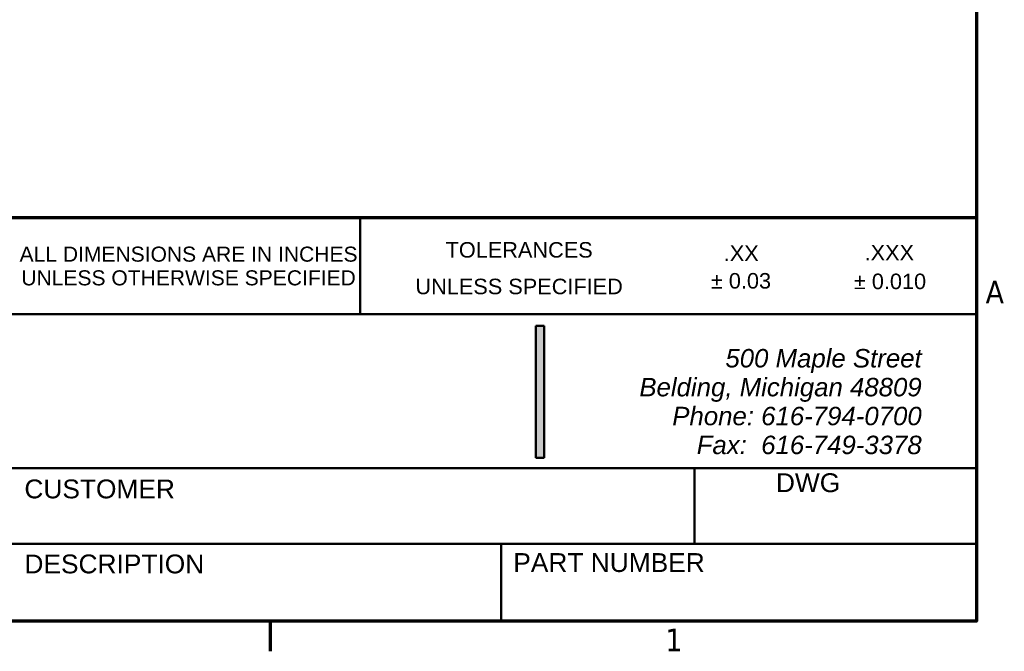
# Model space of a CAD drawing. Header units: inches. Extents: x 0.2 to 50.9, y 0.9 to 32.1.
# Tile 56 of 95: x 42.6 to 50.5, y 1.3 to 6.3. Entities that reach past the tile are written whole.
import ezdxf
from ezdxf.enums import TextEntityAlignment as Align

# ---------------------------------------------------------------- set-up
doc = ezdxf.new("R2010")
doc.units = ezdxf.units.IN
doc.header["$LTSCALE"] = 1.5
doc.header["$MEASUREMENT"] = 0
for name, color, linetype, lineweight in [('Border (ANSI)', 7, 'Continuous', 70), ('Hatch (ANSI)', 7, 'Continuous', 18), ('TITLE', 7, 'Continuous', 9), ('Title (ANSI)', 7, 'Continuous', 50)]:
    doc.layers.add(name, color=color, linetype=linetype, lineweight=lineweight)
doc.styles.add('ITALIC_187', font='arial.ttf')
doc.styles.add('Note Text (ANSI)', font='tahoma.ttf')
doc.styles.get("Standard").update_dxf_attribs({"font": 'arial.ttf'})
doc.styles.add('Text Style10', font='arial.ttf')

# ---------------------------------------------------------------- blocks, each defined once
blk = doc.blocks.new('Borders Default Border')
at = {"layer": 'Border (ANSI)'}
blk.add_line((29.75, 1), (29.75, 0.84), dxfattribs=at)
at = {"layer": 'Border (ANSI)', "flags": 128}
blk.add_lwpolyline([(0.5, 1), (0.5, 21), (33.5, 21), (33.5, 1), (0.5, 1)], dxfattribs=at)
at = {"layer": 'Border (ANSI)', "char_height": 0.12, "attachment_point": 7, "style": 'Note Text (ANSI)'}
for s, insert in [('A', (33.549, 2.69)), ('1', (31.8479, 0.84))]:
    blk.add_mtext(s, dxfattribs=dict(at, insert=insert))
blk = doc.blocks.new('Title Blocks Stahlin Title Block - D-Size')
at = {"layer": 'Hatch (ANSI)'}
blk.add_hatch(color=7, dxfattribs=at).paths.add_polyline_path([(23.0877, 10.4375), (23.0426, 10.4375), (23.0426, 11.1381), (23.0877, 11.1381)])
at = {"layer": 'Border (ANSI)', "color": 7}
blk.add_line((25.3829, 11.712), (14.2266, 11.712), dxfattribs=at)
at = {"layer": 'TITLE', "color": 7}
for p, q in [((25.3829, 11.2), (14.2266, 11.2)), ((25.3829, 10.3819), (18.9396, 10.3819)), ((25.3829, 9.9798), (18.9396, 9.9798))]:
    blk.add_line(p, q, dxfattribs=at)
at = {"layer": 'Title (ANSI)', "color": 7}
for p, q in [((22.1111, 11.712), (22.1111, 11.2)), ((23.8856, 10.3819), (23.8856, 9.9798)), ((22.8594, 9.9798), (22.8594, 9.5686))]:
    blk.add_line(p, q, dxfattribs=at)
at = {"layer": 'Title (ANSI)'}
for p, q in [((25.3829, 11.2), (14.2266, 11.2)), ((23.0426, 10.4375), (23.0426, 11.1381)), ((23.0426, 11.1381), (23.0877, 11.1381)), ((23.0877, 11.1381), (23.0877, 10.4375)), ((23.0426, 10.4375), (23.0877, 10.4375)), ((18.9396, 10.3819), (25.3829, 10.3819)), ((25.3829, 9.9798), (18.9396, 9.9798))]:
    blk.add_line(p, q, dxfattribs=at)
at = {"layer": 'TITLE', "color": 7, "style": 'ITALIC_187'}
for s, height, p in [('TOLERANCES', 0.08248, (22.9545, 11.5011)), ('.XX', 0.08248, (24.1338, 11.4831)), ('.XXX', 0.08248, (24.9201, 11.4864)), ('± 0.03', 0.08248, (24.1324, 11.3366)), ('± 0.010', 0.08248, (24.9237, 11.3335)), ('UNLESS SPECIFIED', 0.082477, (22.9545, 11.3065))]:
    blk.add_text(s, height=height, dxfattribs=at).set_placement(p, align=Align.CENTER)
at = {"layer": 'TITLE', "color": 7, "style": 'Text Style10'}
for s, p in [('DWG', (24.318, 10.2548)), ('CUSTOMER', (20.3274, 10.2217)), ('DESCRIPTION', (20.3277, 9.823)), ('PART NUMBER', (22.9235, 9.8304))]:
    blk.add_text(s, height=0.1, dxfattribs=at).set_placement(p)
at = {"layer": 'TITLE', "color": 7, "lineweight": 30, "flags": 63}
for tag, p in [('<CUSTOMER>', (20.7249, 10.0337)), ('<DESCRIPTION>', (20.6979, 9.6023)), ('<PART_NUMBER>', (23.5621, 9.6085))]:
    blk.add_attdef(tag, text='', height=0.12, dxfattribs=at).set_placement(p, align=Align.BOTTOM_LEFT)
blk.add_attdef('<DWG_NO>', text='', height=0.12, dxfattribs=at).set_placement((24.6195, 10.0276), align=Align.BOTTOM_CENTER)
at = {"layer": 'Title (ANSI)', "style": 'Note Text (ANSI)'}
for s, insert, char_height, attachment_point, line_spacing_factor in [('\\fArial|b0|i0;\\H0.0800;ALL DIMENSIONS ARE IN INCHES\\PUNLESS OTHERWISE SPECIFIED', (21.1991, 11.5595), 0.08, 2, 0.944221), ('\\pxsm0.94;\\fArial|b1|i1;\\H0.0980;\\P\\fArial|b0|i1;\\H0.0980;\\P\\fArial|b0|i1;\\H0.0980;500 Maple Street\\P\\fArial|b0|i1;\\H0.0980;Belding, Michigan 48809\\P\\fArial|b0|i1;\\H0.0980;Phone: 616-794-0700\\P\\fArial|b0|i1;\\H0.0980;Fax:  616-749-3378', (25.0921, 11.3224), 0.12, 3, 0.859619)]:
    blk.add_mtext(s, dxfattribs=dict(at, insert=insert, char_height=char_height, attachment_point=attachment_point, line_spacing_factor=line_spacing_factor))
at = {"layer": 'Title (ANSI)', "lineweight": 30, "flags": 63}
for tag, height, p in [('NEMA_RATING', 0.08, (15.2917, 11.6794)), ('STANDARD_P/N', 0.12, (18.71, 11.6291)), ('IEC_RATING', 0.08, (15.2816, 11.5702)), ('CUSTOMER_DWG', 0.12, (18.7099, 11.3825)), ('YEAR', 0.063, (7.4772, 9.6501))]:
    blk.add_attdef(tag, text='', height=height, dxfattribs=at).set_placement(p, align=Align.TOP_LEFT)
for tag, p in [('DATE', (19.9414, 10.1416)), ('<DRAWN_BY>', (19.2649, 10.142))]:
    blk.add_attdef(tag, text='', height=0.09, dxfattribs=at).set_placement(p, align=Align.TOP_CENTER)

msp = doc.modelspace()

# ---------------------------------------------------------------- block references
at = {"xscale": 1.5, "yscale": 1.5, "zscale": 1.5}
for name, p in [('Borders Default Border', (0, 0)), ('Title Blocks Stahlin Title Block - D-Size', (12.1757, -12.8529))]:
    msp.add_blockref(name, p, dxfattribs=at)

doc.saveas('drawing.dxf')
